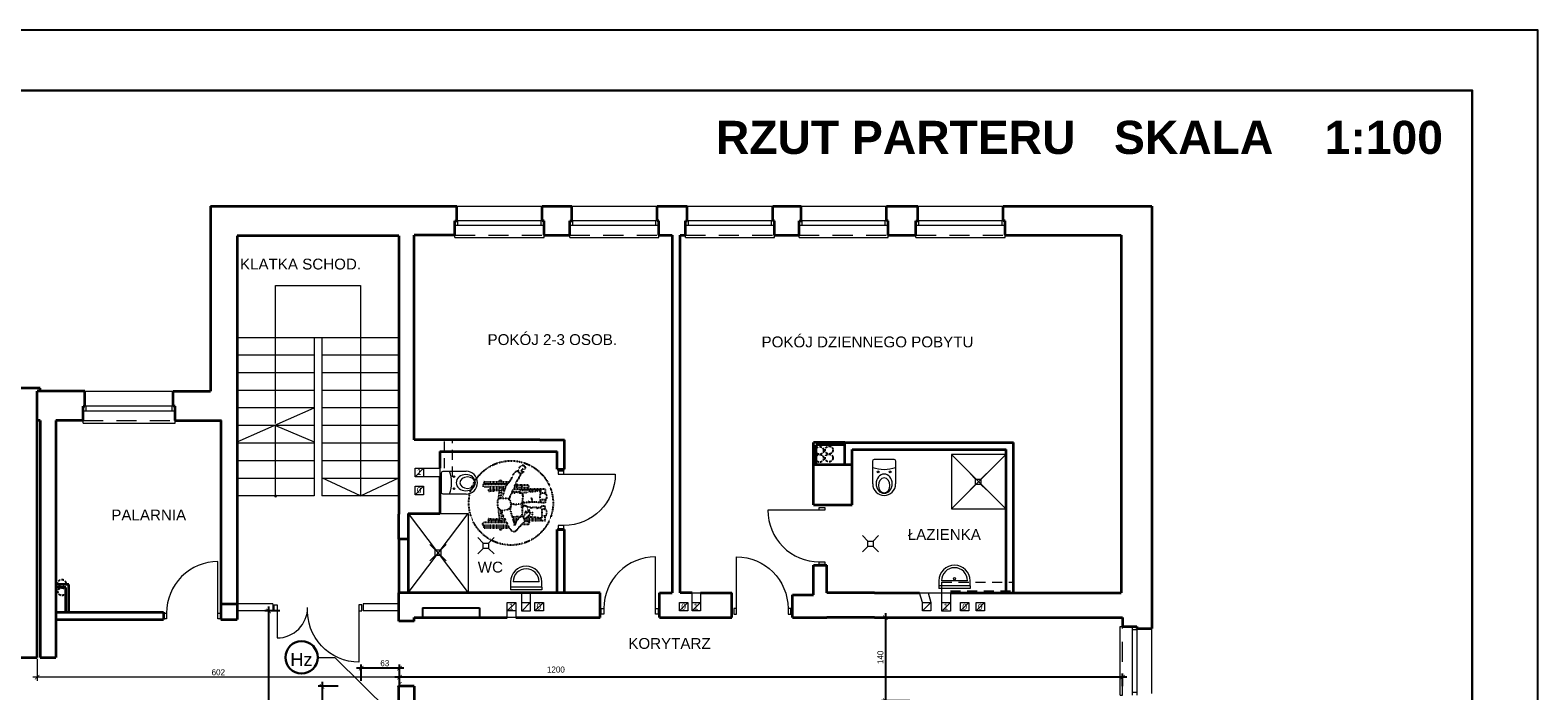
# Model space of a CAD drawing. Extents: x -282929 to -277084, y 175542 to 191450.
# Tile 14 of 30: x -279594 to -277089, y 180698 to 181795. Entities that reach past the tile are written whole.
import ezdxf
from ezdxf.enums import TextEntityAlignment as Align

# ---------------------------------------------------------------- set-up
doc = ezdxf.new("R2010")
doc.units = 0
doc.header["$MEASUREMENT"] = 0
doc.header["$PDMODE"] = 3
doc.header["$PDSIZE"] = 12
for name, pattern in [('DASHEDX2', [1.5, 1, -0.5]), ('DGN Style 2', [55.531736, 33.319042, -22.212694]), ('VERDECKT', [0.075, 0.05, -0.025])]:
    doc.linetypes.add(name, pattern=pattern)
doc.layers.get('0').update_dxf_attribs({"linetype": 'CONTINUOUS'})
doc.layers.get('DEFPOINTS').update_dxf_attribs({"linetype": 'CONTINUOUS'})
for name, color, linetype, lineweight in [('1 cienka', 7, 'CONTINUOUS', 9), ('dzrwi', 6, 'CONTINUOUS', 0), ('inwentaryzacja', 7, 'CONTINUOUS', 35), ('KONTURY', 92, 'CONTINUOUS', 30), ('OKNA', 3, 'CONTINUOUS', 20), ('opis pom', 64, 'CONTINUOUS', 13), ('proj.wentylacja', 214, 'CONTINUOUS', 25), ('przerywane', 7, 'DGN Style 2', 0), ('technologia', 160, 'CONTINUOUS', 35), ('WYPOSAZENIE', 4, 'CONTINUOUS', 0), ('ściana proj. - dział', 255, 'CONTINUOUS', 35)]:
    doc.layers.add(name, color=color, linetype=linetype, lineweight=lineweight)
doc.layers.add('opisy', color=7, linetype='CONTINUOUS')
doc.layers.add('TB_104_kibelki', color=7, linetype='CONTINUOUS')
doc.styles.add('jagoda-100', font='arial.ttf', dxfattribs={"height": 18})
doc.styles.add('SST', font='romans.shx', dxfattribs={"width": 0.6})
doc.styles.add('Style-CHAR_FAST_FONT', font='CHAR_FAST_FONT.shx')
doc.styles.add('Style-SWISSLT_1250', font='SWISSLT_1250.shx')
doc.dimstyles.new('skala_1_50cm', dxfattribs={"dimscale": 5, "dimtxt": 2, "dimasz": 1.5, "dimexe": 1.25, "dimexo": 0.6245, "dimtad": 1, "dimdsep": 46, "dimtxsty": 'SST', "dimblk": 'ARCHTICK', "dimcen": 1.5, "dimdle": 1.5, "dimclrd": 256, "dimclre": 256, "dimclrt": 256, "dimadec": 0, "dimazin": 0, "dimtfac": 1, "dimtix": 1, "dimtmove": 0, "dimatfit": 3, "dimldrblk": 'ARCHTICK', "dimfxl": 1, "dimarcsym": 0})

# ---------------------------------------------------------------- blocks, each defined once
blk = doc.blocks.new('*U43')
at = {"layer": 'OKNA', "linetype": 'Continuous'}
for p, q in [((-72, 26), (75, 26)), ((78, 1), (-75, 1)), ((-70, -7), (-70, 1)), ((73, -7), (73, 1)), ((78, -7), (-75, -7)), ((-75, -27), (-75, -23)), ((78, -27), (78, -23)), ((-75, -27), (78, -27))]:
    blk.add_line(p, q, dxfattribs=at)
at = {"layer": 'OKNA', "linetype": 'DGN Style 2'}
blk.add_line((-75, -23), (78, -23), dxfattribs=at)
blk = doc.blocks.new('*U44')
at = {"layer": 'OKNA', "linetype": 'Continuous'}
for p, q in [((72.5, 1), (-75.5, 1)), ((-72.5, 25), (69.5, 25)), ((-70.5, -7), (-70.5, 1)), ((67.5, -7), (67.5, 1)), ((72.5, -7), (-75.5, -7)), ((-75.5, -27), (-75.5, -23)), ((72.5, -27), (72.5, -23)), ((-75.5, -27), (72.5, -27))]:
    blk.add_line(p, q, dxfattribs=at)
at = {"layer": 'OKNA', "linetype": 'DGN Style 2'}
blk.add_line((-75.5, -23), (72.5, -23), dxfattribs=at)
blk = doc.blocks.new('*U45')
at = {"layer": 'OKNA', "linetype": 'Continuous'}
for p, q in [((-36, 26), (72, 26)), ((75, 1), (-39, 1)), ((-34, -7), (-34, 1)), ((70, -7), (70, 1)), ((75, -7), (-39, -7)), ((-39, -27), (-39, -23)), ((75, -27), (75, -23)), ((-39, -27), (75, -27))]:
    blk.add_line(p, q, dxfattribs=at)
at = {"layer": 'OKNA', "linetype": 'DGN Style 2'}
blk.add_line((-39, -23), (75, -23), dxfattribs=at)
blk = doc.blocks.new('A$C525C740A')
at = {"layer": 'TB_104_kibelki', "color": 134, "linetype": 'VERDECKT'}
for p, q in [((28.8, 114.2), (28.8, 73.2)), ((30.9, 114.2), (30.9, 74.5)), ((33, 115.6), (33, 75.2)), ((37.3, 77.4), (37.3, 115.6)), ((40.5, 79), (40.5, 106.8)), ((43.7, 106.8), (42.9, 95.9)), ((89.8, 106.2), (90.5, 97.2)), ((92.9, 88.9), (92.9, 106.2)), ((96.5, 115), (96.5, 78.5)), ((100.8, 76.4), (100.8, 115)), ((103, 114.4), (103, 74.8)), ((105.1, 114.4), (105.1, 72.8)), ((40.5, 88.5), (37.3, 88.5)), ((40.5, 85.6), (37.3, 85.6)), ((42.9, 95.9), (40.5, 95.9)), ((40.5, 79), (40.5, 84.8)), ((42.9, 88.9), (42.9, 95.9)), ((42.9, 80.2), (42.9, 85.2)), ((90.5, 89.3), (90.5, 97.2)), ((90.5, 97.2), (92.9, 97.2)), ((90.5, 80.7), (90.5, 85.6)), ((92.9, 79.9), (92.9, 85.2)), ((35, 51.9), (35, 41.2)), ((40.5, 60.3), (40.5, 65.5)), ((42.9, 58.7), (42.9, 66.6)), ((88.8, 68.2), (88.8, 54.2)), ((88.8, 54.2), (92.9, 54.2)), ((90.5, 25.1), (90.5, 54.2)), ((92.9, 13.4), (92.9, 66.6)), ((92.9, 54.2), (92.9, 66.6)), ((95.6, 53.5), (95.6, 41.8)), ((96.3, 59.3), (96.3, 51.6)), ((96.3, 51.6), (99.3, 51.6)), ((96.5, 65.1), (96.5, 60.6)), ((99.3, 51.6), (99.3, 59.3)), ((99.7, 41.8), (99.7, 53.5)), ((100.8, 60.6), (100.8, 63.2)), ((39.1, 41.2), (39.1, 47.7)), ((40.5, 12.9), (40.5, 47.3)), ((42.9, 20.3), (42.9, 47.6)), ((70.4, 49.9), (73.2, 49.6)), ((44.6, 20.3), (40.5, 20.3)), ((42.7, 13.4), (48.5, 13.4)), ((59.2, 13.4), (64.9, 13.4)), ((64.9, 20.3), (62.2, 20.3)), ((64.9, 13.4), (64.9, 20.3)), ((70.1, 13.4), (70.1, 20.3)), ((70.1, 20.3), (75.7, 20.3)), ((75.5, 13.4), (70.1, 13.4)), ((92.9, 13.4), (85.6, 13.4)), ((86.3, 20.3), (92.9, 20.3)), ((90.5, 20.3), (90.5, 21.6))]:
    blk.add_line(p, q, dxfattribs=at)
for points in [[(58.1, 86.5), (50.7, 84.2), (40.5, 79), (30.7, 74.1), (25, 70.2), (22.8, 67.4), (22.5, 63.5), (25.3, 59.9), (29.4, 57.2), (32.5, 53.5), (34.8, 52.1), (36.5, 49.1), (39.8, 47.3), (42.2, 47.2), (45, 48.4), (48.4, 50.7), (47.2, 53.1), (45.9, 56), (42.6, 59), (37.9, 62), (32.8, 63.9), (36.6, 64.2), (40.5, 65.5), (43.9, 67), (47, 67.2), (49.8, 68.8), (53.3, 69.5), (58.6, 70.6), (62.4, 70.5)], [(77.5, 85.3), (84.4, 82.5), (92.2, 80.2), (98.1, 77.9), (102.2, 75.5), (106, 72), (109.7, 69.3), (116.9, 66.7), (120.5, 63.1), (123.6, 60.6), (122.5, 58.1), (118.9, 55.5), (116.5, 54.1), (113.2, 56.6), (110.5, 57.2), (106.5, 60.5), (100.8, 63.2), (92.9, 66.6), (88.8, 68.2), (86.8, 68.6), (82, 71.3), (76.1, 73.6)], [(64.6, 50.6), (66, 47.3), (64.2, 43.4), (63.5, 42.1), (63.7, 39.3), (62.6, 37.3), (61, 36), (62.7, 35.8), (63.2, 34.2), (63.1, 30.1), (63, 27.8), (61.4, 26.7), (62.7, 24.5), (62.3, 20.9), (61.8, 19), (59.5, 18.8), (52.2, 18.5), (45.8, 18.8), (44.4, 20.6), (45.1, 25), (45.8, 29.8), (45.9, 35.2), (46.5, 37.2), (45.6, 44)], [(47, 67.2), (47, 63.8), (47.4, 59.1), (48, 54.2), (47.7, 52), (53.3, 51.1), (59, 50.9), (63.1, 51.9), (66.7, 51.8)], [(70.4, 49.9), (67.4, 50), (66.2, 50.9), (62.1, 50)], [(87.6, 68.4), (86.4, 62.9), (87.9, 59.1), (87, 55.5), (86.4, 51.4), (83.1, 51), (80.9, 50.4), (76.7, 51), (70.4, 51.4), (68.5, 51.1), (68.1, 55.2), (67.7, 59.3), (67, 62), (67.8, 65.8), (67.8, 69.9)], [(73.1, 40), (70.8, 41.7), (70.8, 43.7), (70.2, 45.8), (70.4, 51.4)], [(85.4, 51.3), (87.6, 47.3), (87.4, 43.2), (88.7, 39.5), (88.8, 37.1), (88.9, 34.2), (89.3, 31.4), (90.1, 27.5), (91.1, 21.6), (88.8, 21.8), (86.3, 21.2), (81.6, 22.2), (77.1, 21.9), (73.9, 21.2), (70.5, 21), (70.6, 23.5), (71.5, 29), (71.5, 34.3), (71, 39.5), (70.8, 41.7)], [(122.9, 58.2), (123.4, 58), (126.4, 56.8), (129, 55.9), (131, 54.3), (132.3, 52.8), (132.8, 50.5), (132.4, 48.9), (130.1, 47), (128, 46.2), (126.5, 46.8), (125.8, 48), (126.2, 50), (125.5, 51.3), (124.2, 52.5), (122.8, 53.2), (122.3, 52.4), (122.5, 51.1), (122.9, 50.1), (121.9, 49.6), (120.7, 49.8), (119.5, 51.5), (118.9, 54.3), (118.9, 55.5)], [(43.2, 47.7), (44.6, 45.8), (45.6, 44), (47.7, 41.4), (50.5, 38.6), (54, 38.1), (56.8, 38.8), (59.6, 40.8), (59.7, 42.8), (58.2, 42.1), (56.3, 41), (54.7, 41.8), (53.2, 43.6), (52.5, 45.1)], [(53.2, 43.6), (55.9, 44.1), (55.9, 45.5), (54, 46.5), (51.6, 47.6), (48.4, 47.7), (46.8, 49.6)], [(49.3, 34.6), (52.4, 33.8), (56.3, 34.4)], [(71.4, 35), (75.5, 35), (79.7, 36.1)], [(49.3, 18.6), (48.6, 16.8), (48.3, 14.3), (48.7, 12.2), (50.4, 11), (53.7, 10.4), (56.3, 10.5), (58.1, 11.4), (59, 12.8), (59.6, 14.9), (60.1, 17.2), (60.3, 18.9)], [(75.6, 21.6), (75.8, 19.2), (75.6, 16.2), (75.5, 12.8), (75.9, 11.3), (78.9, 10.1), (83.6, 10.9), (85.5, 13.2), (86.4, 16.3), (86.3, 21.2)]]:
    blk.add_lwpolyline(points, dxfattribs=at)
blk.add_lwpolyline([(76.6, 90.8), (73.7, 92.5), (68.7, 92.7), (65.5, 92.5), (61.8, 91.6), (59.1, 88.9), (57.8, 85.8), (57.3, 82.3), (58.2, 80.5), (58.9, 78.2), (58.2, 77.9), (58.2, 76.7), (59.6, 74.8), (61, 72.6), (62.4, 70.5), (65.7, 69.7), (70, 70), (72.9, 70.5), (75.6, 72.7), (77.3, 76.2), (77.7, 80.5), (77.5, 86.4), (77.6, 89.8), (76.6, 90.8)], close=True, dxfattribs=at)
blk.add_circle((70, 70), 70, dxfattribs=at)
for centre, major_axis, ratio, start_param, end_param in [((29.8, 114.2), (1.07, 0), 0.836353, 0, 3.141593), ((35.2, 115.6), (2.14, 0), 0.836354, 6.28285, 9.424443), ((42.1, 106.8), (1.57, 0), 0.836354, 0, 3.141593), ((91.3, 106.2), (1.57, 0), 0.836354, 0, 3.141593), ((98.7, 115), (2.14, 0), 0.836354, 6.28285, 9.424443), ((104, 114.4), (1.07, 0), 0.836353, 0, 3.141593), ((29.2, 87.4), (3.48, 0), 0.836353, 1.703183, 4.580002), ((67.8, -6.3), (116.5, 0), 0.836353, 1.627236, 1.80714), ((67.8, -6.3), (112.2, 0), 0.836353, 1.654853, 1.794368), ((67.8, -6.3), (116.5, 0), 0.836353, 1.32167, 1.497025), ((67.8, -6.3), (112.2, 0), 0.836353, 1.31188, 1.484173), ((104, 87.6), (3.48, 0), 0.836354, 5.041581, 7.524789), ((97.6, 53.5), (2.08, 0), 0.836353, 2.28502, 3.141257), ((97.8, 59.3), (1.5, 0), 0.836353, 0, 3.141593), ((98.7, 60.6), (2.14, 0), 0.836353, 3.141593, 3.402437), ((98.7, 60.6), (2.14, 0), 0.836353, 4.99541, 6.283185), ((97.6, 53.5), (2.08, 0), 0.836353, 6.28285, 6.945908), ((37, 41.2), (2.08, 0), 0.836353, 3.141593, 6.283185), ((97.6, 41.8), (2.08, 0), 0.836353, 3.141593, 6.283185)]:
    blk.add_ellipse(centre, major_axis=major_axis, ratio=ratio, start_param=start_param, end_param=end_param, dxfattribs=at)
blk = doc.blocks.new('niepełnosprawny')
at = {"linetype": 'Continuous'}
blk.add_blockref('A$C525C740A', (11.7, -3.2), dxfattribs=at)
blk = doc.blocks.new('A$C5D6B6965')
at = {"layer": 'WYPOSAZENIE'}
for p, q in [((15, 30), (0, 45)), ((30, 30), (45, 45)), ((15, 15), (0, 0)), ((15, 30), (30, 30)), ((15, 15), (15, 30)), ((30, 15), (15, 15)), ((30, 30), (30, 15)), ((30, 15), (45, 0))]:
    blk.add_line(p, q, dxfattribs=at)
blk = doc.blocks.new('_ARCHTICK')
at = {"color": 0, "linetype": 'ByBlock', "const_width": 0.15}
blk.add_lwpolyline([(-0.5, -0.5), (0.5, 0.5)], dxfattribs=at)
blk = doc.blocks.new('*D92')
at = {"layer": '1 cienka', "linetype": 'Continuous', "lineweight": -2, "transparency": 16777216}
for p, q in [((-279044.4, 180714.8), (-279044.4, 180742.1)), ((-278980.7, 180708.8), (-278980.7, 180742.1)), ((-278973.2, 180735.8), (-279051.9, 180735.8))]:
    blk.add_line(p, q, dxfattribs=at)
at = {"layer": 'DEFPOINTS', "color": 0, "linetype": 'Continuous', "transparency": 16777216}
for p in [(-279044.4, 180735.8), (-279044.4, 180711.6), (-278980.7, 180705.7)]:
    blk.add_point(p, dxfattribs=at)
at = {"layer": '1 cienka', "linetype": 'Continuous', "lineweight": -2, "transparency": 16777216, "xscale": 7.5, "yscale": 7.5, "zscale": 7.5, "rotation": 180}
blk.add_blockref('_ARCHTICK', (-279044.4, 180735.8), dxfattribs=at)
at = {"layer": '1 cienka', "linetype": 'Continuous', "lineweight": -2, "transparency": 16777216, "xscale": 7.5, "yscale": 7.5, "zscale": 7.5}
blk.add_blockref('_ARCHTICK', (-278980.7, 180735.8), dxfattribs=at)
at = {"layer": '1 cienka', "linetype": 'Continuous', "transparency": 16777216, "insert": (-279005, 180743.9), "char_height": 10, "attachment_point": 5, "style": 'Style-CHAR_FAST_FONT'}
blk.add_mtext('63', dxfattribs=at)
blk = doc.blocks.new('*D93')
at = {"layer": '1 cienka', "linetype": 'Continuous', "lineweight": -2, "transparency": 16777216}
for p, q in [((-279082.3, 180705.7), (-279115.5, 180705.7)), ((-279109.2, 180713.2), (-279109.2, 180598.2)), ((-279081.6, 180605.7), (-279115.5, 180605.7))]:
    blk.add_line(p, q, dxfattribs=at)
at = {"layer": 'DEFPOINTS', "color": 0, "linetype": 'Continuous', "transparency": 16777216}
for p in [(-279079.1, 180705.7), (-279109.2, 180605.7), (-279078.5, 180605.7)]:
    blk.add_point(p, dxfattribs=at)
at = {"layer": '1 cienka', "linetype": 'Continuous', "lineweight": -2, "transparency": 16777216, "xscale": 7.5, "yscale": 7.5, "zscale": 7.5}
for p, rotation in [((-279109.2, 180705.7), 90), ((-279109.2, 180605.7), 270)]:
    blk.add_blockref('_ARCHTICK', p, dxfattribs=dict(at, rotation=rotation))
at = {"layer": '1 cienka', "linetype": 'Continuous', "transparency": 16777216, "insert": (-279117.4, 180659.1), "char_height": 10, "attachment_point": 5, "rotation": 90, "style": 'Style-CHAR_FAST_FONT'}
blk.add_mtext('100', dxfattribs=at)
blk = doc.blocks.new('*D98')
at = {"layer": '1 cienka', "linetype": 'Continuous', "lineweight": -2, "transparency": 16777216}
for p, q in [((-277771.9, 180720.8), (-278988.2, 180720.8)), ((-278980.7, 180720.7), (-278980.7, 180727.1)), ((-277779.4, 180705.7), (-277779.4, 180727.1))]:
    blk.add_line(p, q, dxfattribs=at)
at = {"layer": 'DEFPOINTS', "color": 0, "linetype": 'Continuous', "transparency": 16777216}
for p in [(-278980.7, 180720.8), (-278980.7, 180717.6), (-277779.4, 180702.6)]:
    blk.add_point(p, dxfattribs=at)
at = {"layer": '1 cienka', "linetype": 'Continuous', "lineweight": -2, "transparency": 16777216, "xscale": 7.5, "yscale": 7.5, "zscale": 7.5, "rotation": 180}
blk.add_blockref('_ARCHTICK', (-278980.7, 180720.8), dxfattribs=at)
at = {"layer": '1 cienka', "linetype": 'Continuous', "lineweight": -2, "transparency": 16777216, "xscale": 7.5, "yscale": 7.5, "zscale": 7.5}
blk.add_blockref('_ARCHTICK', (-277779.4, 180720.8), dxfattribs=at)
at = {"layer": '1 cienka', "linetype": 'Continuous', "transparency": 16777216, "insert": (-278720.7, 180733.4), "char_height": 10, "attachment_point": 5, "style": 'Style-CHAR_FAST_FONT'}
blk.add_mtext('1200', dxfattribs=at)
blk = doc.blocks.new('*D107')
at = {"layer": '1 cienka', "linetype": 'Continuous', "lineweight": -2, "transparency": 16777216}
for p, q in [((-279179.2, 180830.7), (-279204.3, 180830.7)), ((-279198.1, 180838.2), (-279198.1, 179871.2)), ((-279171.5, 179878.7), (-279204.3, 179878.7))]:
    blk.add_line(p, q, dxfattribs=at)
at = {"layer": 'DEFPOINTS', "color": 0, "linetype": 'Continuous', "transparency": 16777216}
for p in [(-279176.1, 180830.7), (-279198.1, 179878.7), (-279168.4, 179878.7)]:
    blk.add_point(p, dxfattribs=at)
at = {"layer": '1 cienka', "linetype": 'Continuous', "lineweight": -2, "transparency": 16777216, "xscale": 7.5, "yscale": 7.5, "zscale": 7.5}
for p, rotation in [((-279198.1, 180830.7), 90), ((-279198.1, 179878.7), 270)]:
    blk.add_blockref('_ARCHTICK', p, dxfattribs=dict(at, rotation=rotation))
at = {"layer": '1 cienka', "linetype": 'Continuous', "transparency": 16777216, "insert": (-279206.2, 180654.2), "char_height": 10, "attachment_point": 5, "rotation": 90, "style": 'Style-CHAR_FAST_FONT'}
blk.add_mtext('950', dxfattribs=at)
blk = doc.blocks.new('*D110')
at = {"layer": '1 cienka', "linetype": 'Continuous', "lineweight": -2, "transparency": 16777216}
for p, q in [((-278149.6, 180819.7), (-278179.6, 180819.7)), ((-278173.3, 180827.2), (-278173.3, 180674.2)), ((-278132.9, 180681.7), (-278179.6, 180681.7))]:
    blk.add_line(p, q, dxfattribs=at)
at = {"layer": 'DEFPOINTS', "color": 0, "linetype": 'Continuous', "transparency": 16777216}
for p in [(-278146.5, 180819.7), (-278173.3, 180681.7), (-278129.7, 180681.7)]:
    blk.add_point(p, dxfattribs=at)
at = {"layer": '1 cienka', "linetype": 'Continuous', "lineweight": -2, "transparency": 16777216, "xscale": 7.5, "yscale": 7.5, "zscale": 7.5}
for p, rotation in [((-278173.3, 180819.7), 90), ((-278173.3, 180681.7), 270)]:
    blk.add_blockref('_ARCHTICK', p, dxfattribs=dict(at, rotation=rotation))
at = {"layer": '1 cienka', "linetype": 'Continuous', "transparency": 16777216, "insert": (-278181.5, 180753.7), "char_height": 10, "attachment_point": 5, "rotation": 90, "style": 'Style-CHAR_FAST_FONT'}
blk.add_mtext('140', dxfattribs=at)

msp = doc.modelspace()

# ---------------------------------------------------------------- hatches: boundary and pattern name
at = {"layer": 'dzrwi'}
h = msp.add_hatch(color=256, dxfattribs=at)
edge = h.paths.add_edge_path()
edge.add_arc((-279186.509, 181021.538), 2.531, 0, 360)

# ---------------------------------------------------------------- linework, layer by layer
at = {"layer": '1 cienka', "linetype": 'Continuous'}
for p, q in [((-278866.434, 180992.708), (-278866.434, 180860.708)), ((-279116.383, 180753.652), (-279087.812, 180753.621)), ((-279087.812, 180753.621), (-278997.444, 180664.068)), ((-278973.243, 180720.806), (-279589.934, 180720.806)), ((-278980.743, 180708.83), (-278980.743, 180715.183))]:
    msp.add_line(p, q, dxfattribs=at)
at = {"layer": '1 cienka'}
for p, q in [((-279582.434, 180750.585), (-279582.434, 180714.556)), ((-278980.743, 180720.703), (-278980.743, 180727.056))]:
    msp.add_line(p, q, dxfattribs=at)
at = {"layer": '1 cienka', "linetype": 'Continuous', "lineweight": 30}
msp.add_circle((-279143.254, 180753.652), 26.871, dxfattribs=at)
at = {"layer": 'dzrwi'}
for p, q in [((-279250.434, 181284.708), (-278981.434, 181284.708)), ((-279122.434, 181284.708), (-279122.434, 181171.708)), ((-279109.434, 181284.708), (-279109.434, 181021.708)), ((-279122.434, 181255.468), (-279250.434, 181255.468)), ((-278981.434, 181255.468), (-279109.434, 181255.468)), ((-279122.434, 181226.248), (-279250.434, 181226.248)), ((-278981.434, 181226.248), (-279109.434, 181226.248)), ((-279122.434, 181197.028), (-279250.434, 181197.028)), ((-278981.434, 181197.028), (-279109.434, 181197.028)), ((-279250.434, 181111.708), (-279122.434, 181167.808)), ((-279122.434, 181167.808), (-279250.434, 181167.808)), ((-279122.434, 181171.708), (-279122.434, 181021.708)), ((-278981.434, 181167.808), (-279109.434, 181167.808)), ((-279122.434, 181138.588), (-279250.434, 181138.588)), ((-278981.434, 181138.588), (-279109.434, 181138.588)), ((-279122.434, 181109.368), (-279250.434, 181109.368)), ((-278981.434, 181109.368), (-279109.434, 181109.368)), ((-279122.434, 181080.148), (-279250.434, 181080.148)), ((-278981.434, 181080.148), (-279109.434, 181080.148)), ((-278954.434, 181053.708), (-278940.434, 181067.708)), ((-278954.434, 181053.708), (-278940.434, 181067.708)), ((-279122.434, 181050.928), (-279250.434, 181050.928)), ((-279045.434, 181021.708), (-279109.434, 181051.708)), ((-278981.434, 181050.928), (-279109.434, 181050.928)), ((-278707.55, 181058.071), (-278622.05, 181058.071)), ((-278023.456, 181049.707), (-278032.456, 181058.707)), ((-278023.456, 181040.707), (-278032.456, 181031.707)), ((-278023.456, 181049.707), (-278014.456, 181049.707)), ((-278023.456, 181040.707), (-278023.456, 181049.707)), ((-278014.456, 181040.707), (-278023.456, 181040.707)), ((-278014.456, 181049.707), (-278005.456, 181058.707)), ((-278014.456, 181049.707), (-278014.456, 181040.707)), ((-278014.456, 181040.707), (-278005.456, 181031.707)), ((-279122.434, 181021.708), (-279250.434, 181021.708)), ((-278981.434, 181021.708), (-279109.434, 181021.708)), ((-278954.434, 181023.708), (-278940.434, 181037.708)), ((-278954.434, 181023.708), (-278940.434, 181037.708)), ((-278283.145, 180997.967), (-278368.645, 180997.967)), ((-278283.145, 180997.967), (-278283.145, 181002.717)), ((-278283.145, 181002.717), (-278273.645, 181002.717)), ((-278273.645, 180997.967), (-278283.145, 180997.967)), ((-278273.645, 181002.717), (-278273.645, 180997.967)), ((-278921.051, 180932.036), (-278930.051, 180941.036)), ((-278912.051, 180932.036), (-278903.051, 180941.036)), ((-278921.051, 180923.036), (-278930.051, 180914.036)), ((-278921.051, 180932.036), (-278912.051, 180932.036)), ((-278921.051, 180923.036), (-278921.051, 180932.036)), ((-278912.051, 180923.036), (-278921.051, 180923.036)), ((-278912.051, 180932.036), (-278912.051, 180923.036)), ((-278912.051, 180923.036), (-278903.051, 180914.036)), ((-278555.4, 180835.019), (-278555.4, 180920.519)), ((-278420.522, 180835.019), (-278420.522, 180920.519)), ((-279282.184, 180827.229), (-279282.184, 180912.729)), ((-278283.145, 180907.717), (-278283.145, 180912.467)), ((-278283.145, 180912.467), (-278273.645, 180912.467)), ((-278273.645, 180907.717), (-278283.145, 180907.717)), ((-278273.645, 180912.467), (-278273.645, 180907.717)), ((-279190.934, 180842.708), (-279250.434, 180842.708)), ((-279190.934, 180842.708), (-279190.934, 180830.708)), ((-279190.934, 180842.708), (-279190.934, 180830.708)), ((-278981.434, 180842.708), (-279040.934, 180842.708)), ((-279040.934, 180842.708), (-279040.934, 180830.708)), ((-279040.934, 180842.708), (-279040.934, 180830.708)), ((-278801.513, 180830.708), (-278787.513, 180844.708)), ((-278801.513, 180830.708), (-278787.513, 180844.708)), ((-278777.513, 180830.578), (-278763.513, 180844.578)), ((-278777.513, 180830.578), (-278763.513, 180844.578)), ((-278760.434, 180860.708), (-278763.513, 180860.708)), ((-278755.513, 180830.708), (-278741.513, 180844.708)), ((-278755.513, 180830.708), (-278741.513, 180844.708)), ((-278515.434, 180830.708), (-278501.434, 180844.708)), ((-278515.434, 180830.708), (-278501.434, 180844.708)), ((-278514.434, 180860.708), (-278494.434, 180860.708)), ((-278494.434, 180830.708), (-278480.434, 180844.708)), ((-278494.434, 180830.708), (-278480.434, 180844.708)), ((-278111.567, 180830.708), (-278097.567, 180844.708)), ((-278111.567, 180830.708), (-278097.567, 180844.708)), ((-278102.434, 180860.708), (-278079.272, 180860.708)), ((-278079.272, 180830.578), (-278065.272, 180844.578)), ((-278079.272, 180830.578), (-278065.272, 180844.578)), ((-278048.434, 180830.708), (-278034.434, 180844.708)), ((-278022.434, 180830.708), (-278008.434, 180844.708)), ((-279372.434, 180817.729), (-279372.434, 180827.229)), ((-279372.434, 180827.229), (-279367.684, 180827.229)), ((-279367.684, 180817.729), (-279372.434, 180817.729)), ((-279367.684, 180827.229), (-279367.684, 180817.729)), ((-279282.184, 180817.729), (-279282.184, 180827.229)), ((-279282.184, 180827.229), (-279277.434, 180827.229)), ((-279277.434, 180817.729), (-279282.184, 180817.729)), ((-279277.434, 180827.229), (-279277.434, 180817.729)), ((-279190.934, 180830.708), (-279250.434, 180830.708)), ((-279184.004, 180831.149), (-279184.004, 180785.888)), ((-279047.865, 180831.149), (-279047.865, 180745.649)), ((-278981.434, 180830.708), (-279040.934, 180830.708)), ((-278645.65, 180825.519), (-278645.65, 180835.019)), ((-278645.65, 180835.019), (-278640.9, 180835.019)), ((-278640.9, 180825.519), (-278645.65, 180825.519)), ((-278640.9, 180835.019), (-278640.9, 180825.519)), ((-278555.4, 180825.519), (-278555.4, 180835.019)), ((-278555.4, 180835.019), (-278550.65, 180835.019)), ((-278550.65, 180825.519), (-278555.4, 180825.519)), ((-278550.65, 180835.019), (-278550.65, 180825.519))]:
    msp.add_line(p, q, dxfattribs=at)
at = {"layer": 'dzrwi', "color": 4}
for p, q in [((-278063.397, 181000.532), (-277973.397, 181090.532)), ((-278063.397, 181090.532), (-277973.397, 181000.532)), ((-278966.434, 180992.708), (-278866.434, 180860.708)), ((-278966.434, 180860.708), (-278866.434, 180992.708)), ((-278913.434, 180992.708), (-278866.434, 180992.708)), ((-278796.186, 180879.058), (-278796.186, 180866.076)), ((-278796.186, 180870.418), (-278796.186, 180866.076)), ((-278744.346, 180870.418), (-278796.186, 180870.418)), ((-278744.346, 180866.076), (-278796.186, 180866.076)), ((-278748.666, 180879.058), (-278791.866, 180879.058)), ((-278744.346, 180870.418), (-278744.346, 180879.058)), ((-278744.346, 180870.418), (-278744.346, 180866.076)), ((-278084.294, 180880.928), (-278084.294, 180867.946)), ((-278084.294, 180872.288), (-278084.294, 180867.946)), ((-278032.454, 180872.288), (-278084.294, 180872.288)), ((-278032.454, 180867.946), (-278084.294, 180867.946)), ((-278036.774, 180880.928), (-278079.974, 180880.928)), ((-278032.454, 180872.288), (-278032.454, 180880.928)), ((-278032.454, 180872.288), (-278032.454, 180867.946))]:
    msp.add_line(p, q, dxfattribs=at)
at = {"layer": 'dzrwi', "flags": 128}
for points in [[(-279186.434, 181141.708), (-279186.434, 181371.045), (-279045.434, 181371.045), (-279045.434, 181021.708), (-278981.434, 181051.708)], [(-279186.434, 181021.708), (-279186.434, 181138.588), (-279122.434, 181111.708)], [(-278940.434, 181067.708), (-278913.434, 181067.708), (-278913.434, 181053.708), (-278940.434, 181053.708)], [(-278787.513, 180830.708), (-278787.513, 180819.708), (-278801.513, 180819.708), (-278801.513, 180844.708)], [(-278777.513, 180844.578), (-278777.513, 180860.578), (-278763.513, 180860.578), (-278763.513, 180830.708)], [(-278494.434, 180844.708), (-278494.434, 180860.708), (-278480.434, 180860.708), (-278480.434, 180830.837)], [(-278111.327, 180844.708), (-278116.434, 180860.708), (-278102.434, 180860.708), (-278097.567, 180844.708)], [(-278079.272, 180844.578), (-278079.272, 180860.578), (-278065.272, 180860.578), (-278065.272, 180830.708)]]:
    msp.add_lwpolyline(points, dxfattribs=at)
at = {"layer": 'dzrwi', "color": 4}
msp.add_lwpolyline([(-278063.397, 181000.532), (-277973.397, 181000.532), (-277973.397, 181090.532), (-278063.397, 181090.532)], close=True, dxfattribs=at)
at = {"layer": 'dzrwi', "flags": 128}
for points in [[(-278954.434, 181067.708), (-278940.434, 181067.708), (-278940.434, 181053.708), (-278954.434, 181053.708)], [(-278954.434, 181067.708), (-278940.434, 181067.708), (-278940.434, 181053.708), (-278954.434, 181053.708)], [(-278717.05, 181062.821), (-278717.05, 181058.071), (-278707.55, 181058.071), (-278707.55, 181062.821)], [(-278954.434, 181037.708), (-278940.434, 181037.708), (-278940.434, 181023.708), (-278954.434, 181023.708)], [(-278954.434, 181037.708), (-278940.434, 181037.708), (-278940.434, 181023.708), (-278954.434, 181023.708)], [(-278717.05, 180972.571), (-278717.05, 180967.821), (-278707.55, 180967.821), (-278707.55, 180972.571)], [(-279188.754, 180840.649), (-279184.004, 180840.649), (-279184.004, 180831.149), (-279188.754, 180831.149)], [(-279043.115, 180840.649), (-279047.865, 180840.649), (-279047.865, 180831.149), (-279043.115, 180831.149)], [(-278801.513, 180844.708), (-278787.513, 180844.708), (-278787.513, 180830.708), (-278801.513, 180830.708)], [(-278801.513, 180844.708), (-278787.513, 180844.708), (-278787.513, 180830.708), (-278801.513, 180830.708)], [(-278777.513, 180844.578), (-278763.513, 180844.578), (-278763.513, 180830.578), (-278777.513, 180830.578)], [(-278777.513, 180844.578), (-278763.513, 180844.578), (-278763.513, 180830.578), (-278777.513, 180830.578)], [(-278755.513, 180844.708), (-278741.513, 180844.708), (-278741.513, 180830.708), (-278755.513, 180830.708)], [(-278755.513, 180844.708), (-278741.513, 180844.708), (-278741.513, 180830.708), (-278755.513, 180830.708)], [(-278515.434, 180844.708), (-278501.434, 180844.708), (-278501.434, 180830.708), (-278515.434, 180830.708)], [(-278515.434, 180844.708), (-278501.434, 180844.708), (-278501.434, 180830.708), (-278515.434, 180830.708)], [(-278494.434, 180844.708), (-278480.434, 180844.708), (-278480.434, 180830.708), (-278494.434, 180830.708)], [(-278494.434, 180844.708), (-278480.434, 180844.708), (-278480.434, 180830.708), (-278494.434, 180830.708)], [(-278111.567, 180844.708), (-278097.567, 180844.708), (-278097.567, 180830.708), (-278111.567, 180830.708)], [(-278111.567, 180844.708), (-278097.567, 180844.708), (-278097.567, 180830.708), (-278111.567, 180830.708)], [(-278079.272, 180844.578), (-278065.272, 180844.578), (-278065.272, 180830.578), (-278079.272, 180830.578)], [(-278079.272, 180844.578), (-278065.272, 180844.578), (-278065.272, 180830.578), (-278079.272, 180830.578)], [(-278048.434, 180844.708), (-278034.434, 180844.708), (-278034.434, 180830.708), (-278048.434, 180830.708)], [(-278022.434, 180844.708), (-278008.434, 180844.708), (-278008.434, 180830.708), (-278022.434, 180830.708)], [(-278425.272, 180825.519), (-278420.522, 180825.519), (-278420.522, 180835.019), (-278425.272, 180835.019)], [(-278335.022, 180825.519), (-278330.272, 180825.519), (-278330.272, 180835.019), (-278335.022, 180835.019)]]:
    msp.add_lwpolyline(points, close=True, dxfattribs=at)
at = {"layer": 'dzrwi', "color": 4}
for points in [[(-278194.269, 181041.562), (-278194.269, 181079.562, -0.41421356), (-278191.269, 181082.562), (-278159.269, 181082.562, -0.41421356), (-278156.269, 181079.562), (-278156.269, 181041.562)], [(-278869.971, 181024.736), (-278907.971, 181024.736, -0.41421356), (-278910.971, 181027.736), (-278910.971, 181059.736, -0.41421356), (-278907.971, 181062.736), (-278869.971, 181062.736)]]:
    msp.add_lwpolyline(points, format="xyb", dxfattribs=at)
for centre, radius in [((-278889.971, 181053.736), 1.449), ((-278185.269, 181061.562), 1.449), ((-278165.269, 181061.562), 1.449), ((-278889.971, 181033.736), 1.449), ((-278058.374, 180884.404), 1.808)]:
    msp.add_circle(centre, radius, dxfattribs=at)
for centre, radius, start, end in [((-278175.269, 181120.556), 54.824, 249.722814, 290.277186), ((-278948.965, 181043.736), 54.824, 339.722814, 20.277186), ((-278869.971, 181043.736), 19, 270, 90), ((-278175.269, 181041.562), 19, 180, 0), ((-278770.266, 180879.058), 25.92, 0, 180), ((-278770.266, 180879.058), 21.6, 0, 180), ((-278058.374, 180880.928), 25.92, 0, 180), ((-278058.374, 180880.928), 21.6, 0, 180)]:
    msp.add_arc(centre, radius, start, end, dxfattribs=at)
at = {"layer": 'dzrwi', "extrusion": (0, 0, -1)}
for centre, start, end in [((278707.55, 181058.071), 180, 270), ((278420.522, 180835.019), 90, 180), ((279047.865, 180831.149), 270, 3.727284)]:
    msp.add_arc(centre, 85.5, start, end, dxfattribs=at)
at = {"layer": 'dzrwi'}
msp.add_arc((-279184.004, 180836.708), 50.82, 270, 0, dxfattribs=at)
at = {"layer": 'dzrwi', "color": 4, "extrusion": (0, 0, -1)}
for centre, major_axis, ratio in [((-278870.395, 181043.736), (15.94, 0), 0.84303386), ((-278867.657, 181043.736), (12.457, 0), 0.76034817), ((-278175.269, 181041.986), (0, -15.94), 0.84303386), ((-278175.269, 181039.248), (0, -12.457), 0.76034817)]:
    msp.add_ellipse(centre, major_axis=major_axis, ratio=ratio, dxfattribs=at)
at = {"layer": 'dzrwi'}
for centre, major_axis in [((-278283.145, 180997.967), (-60.458, 60.458)), ((-278555.4, 180835.019), (60.458, 60.458)), ((-279282.184, 180827.229), (60.458, 60.458))]:
    msp.add_ellipse(centre, major_axis=major_axis, ratio=1, start_param=0.78539816, end_param=2.35619449, dxfattribs=at)
at = {"layer": 'inwentaryzacja'}
for p, q in [((-279294.434, 181502.708), (-278885.434, 181502.708)), ((-279294.434, 181502.708), (-279294.434, 181195.708)), ((-278885.434, 181478.708), (-278885.434, 181502.708)), ((-278743.434, 181502.708), (-278694.434, 181502.708)), ((-278743.434, 181478.708), (-278743.434, 181502.708)), ((-278694.434, 181478.708), (-278694.434, 181502.708)), ((-278552.434, 181502.708), (-278502.434, 181502.708)), ((-278552.434, 181478.708), (-278552.434, 181502.708)), ((-278502.434, 181478.708), (-278502.434, 181502.708)), ((-278360.434, 181502.708), (-278313.434, 181502.708)), ((-278360.434, 181478.708), (-278360.434, 181502.708)), ((-278313.434, 181478.708), (-278313.434, 181502.708)), ((-278171.434, 181502.708), (-278119.434, 181502.708)), ((-278171.434, 181478.708), (-278171.434, 181502.708)), ((-278119.434, 181478.708), (-278119.434, 181502.708)), ((-277977.434, 181502.708), (-277730.434, 181502.708)), ((-277977.434, 181478.708), (-277977.434, 181502.708)), ((-277730.434, 181502.708), (-277730.434, 180801.708)), ((-278888.434, 181454.708), (-278888.434, 181478.708)), ((-278888.434, 181478.708), (-278885.434, 181478.708)), ((-278888.434, 181470.708), (-278888.434, 181478.708)), ((-278740.434, 181478.708), (-278743.434, 181478.708)), ((-278740.434, 181454.708), (-278740.434, 181478.708)), ((-278740.434, 181470.708), (-278740.434, 181478.708)), ((-278697.434, 181454.708), (-278697.434, 181478.708)), ((-278697.434, 181454.708), (-278697.434, 181478.708)), ((-278697.434, 181478.708), (-278694.434, 181478.708)), ((-278697.434, 181470.708), (-278697.434, 181478.708)), ((-278549.434, 181478.708), (-278552.434, 181478.708)), ((-278549.434, 181454.708), (-278549.434, 181478.708)), ((-278549.434, 181454.708), (-278549.434, 181478.708)), ((-278549.434, 181470.708), (-278549.434, 181478.708)), ((-278505.434, 181454.708), (-278505.434, 181478.708)), ((-278505.434, 181478.708), (-278502.434, 181478.708)), ((-278505.434, 181470.708), (-278505.434, 181478.708)), ((-278357.434, 181478.708), (-278360.434, 181478.708)), ((-278357.434, 181454.708), (-278357.434, 181478.708)), ((-278357.434, 181470.708), (-278357.434, 181478.708)), ((-278316.434, 181454.708), (-278316.434, 181478.708)), ((-278316.434, 181478.708), (-278313.434, 181478.708)), ((-278316.434, 181470.708), (-278316.434, 181478.708)), ((-278168.434, 181478.708), (-278171.434, 181478.708)), ((-278168.434, 181454.708), (-278168.434, 181478.708)), ((-278168.434, 181470.708), (-278168.434, 181478.708)), ((-278122.434, 181454.708), (-278122.434, 181478.708)), ((-278122.434, 181478.708), (-278119.434, 181478.708)), ((-278122.434, 181470.708), (-278122.434, 181478.708)), ((-277974.434, 181478.708), (-277977.434, 181478.708)), ((-277974.434, 181454.708), (-277974.434, 181478.708)), ((-277974.434, 181470.708), (-277974.434, 181478.708)), ((-279250.434, 181453.708), (-279250.434, 180997.708)), ((-278981.434, 181453.708), (-279250.434, 181453.708)), ((-278981.434, 181453.708), (-278981.434, 180991.656)), ((-278956.434, 181114.708), (-278956.434, 181454.708)), ((-278888.434, 181454.708), (-278956.434, 181454.708)), ((-278740.434, 181454.708), (-278697.434, 181454.708)), ((-278549.434, 181454.708), (-278527.434, 181454.708)), ((-278527.434, 181454.708), (-278527.434, 180860.708)), ((-278514.434, 180860.708), (-278514.434, 181454.708)), ((-278514.434, 181454.708), (-278505.434, 181454.708)), ((-278357.434, 181454.708), (-278316.434, 181454.708)), ((-278168.434, 181454.708), (-278122.434, 181454.708)), ((-277974.434, 181454.708), (-277781.434, 181454.708)), ((-277781.434, 181454.708), (-277781.434, 180860.708)), ((-279577.434, 181200.708), (-279745.434, 181200.708)), ((-279582.434, 180753.708), (-279582.434, 181195.708)), ((-279503.434, 181195.708), (-279582.434, 181195.708)), ((-279577.434, 181195.708), (-279577.434, 181200.708)), ((-279503.434, 181170.708), (-279503.434, 181195.708)), ((-279356.434, 181195.708), (-279294.434, 181195.708)), ((-279356.434, 181170.708), (-279356.434, 181195.708)), ((-279506.434, 181146.708), (-279506.434, 181170.708)), ((-279506.434, 181170.708), (-279503.434, 181170.708)), ((-279506.434, 181162.708), (-279506.434, 181170.708)), ((-279353.434, 181170.708), (-279356.434, 181170.708)), ((-279353.434, 181146.708), (-279353.434, 181170.708)), ((-279353.434, 181162.708), (-279353.434, 181170.708)), ((-279577.434, 181146.708), (-279582.434, 181146.708)), ((-279577.434, 181146.708), (-279577.434, 180753.708)), ((-279551.434, 181146.708), (-279551.434, 180753.708)), ((-279506.434, 181146.708), (-279551.434, 181146.708)), ((-279353.434, 181146.708), (-279276.434, 181146.708)), ((-279277.434, 181146.708), (-279277.434, 180997.708)), ((-278747.434, 181114.708), (-278956.434, 181114.708)), ((-278913.434, 181095.708), (-278913.434, 181067.708)), ((-278913.434, 181095.708), (-278747.434, 181095.708)), ((-278292.434, 181073.708), (-278228.434, 181073.708)), ((-278292.434, 181006.708), (-278292.434, 181073.708)), ((-278228.434, 181006.708), (-278228.434, 181073.708)), ((-278913.434, 181053.708), (-278913.434, 180992.708)), ((-279250.434, 180997.708), (-279250.434, 180842.708)), ((-278981.434, 180949.708), (-278981.434, 180991.656)), ((-278966.434, 180992.708), (-278966.434, 180949.708)), ((-278966.434, 180992.708), (-278913.434, 180992.708)), ((-278292.434, 181006.708), (-278228.434, 181006.708)), ((-278966.434, 180949.708), (-278981.434, 180949.708)), ((-278292.434, 180857.708), (-278292.434, 180906.708)), ((-278292.434, 180906.708), (-278270.434, 180906.708)), ((-278270.434, 180860.708), (-278270.434, 180906.708)), ((-279277.434, 180842.708), (-279250.434, 180842.708)), ((-279277.434, 180842.708), (-279277.434, 180816.708)), ((-279250.434, 180842.708), (-279250.434, 180816.708)), ((-278981.434, 180813.708), (-278981.434, 180860.708)), ((-278647.434, 180860.708), (-278981.434, 180860.708)), ((-278647.434, 180819.708), (-278647.434, 180860.708)), ((-278548.434, 180819.708), (-278548.434, 180860.708)), ((-278548.434, 180860.708), (-278527.434, 180860.708)), ((-278494.434, 180860.708), (-278514.434, 180860.708)), ((-278480.434, 180860.708), (-278428.434, 180860.708)), ((-278428.434, 180819.708), (-278428.434, 180860.708)), ((-278327.434, 180819.708), (-278327.434, 180857.708)), ((-278327.434, 180857.708), (-278292.434, 180857.708)), ((-278191.434, 180860.708), (-278116.434, 180860.708)), ((-278065.272, 180860.708), (-277940.434, 180860.708)), ((-277940.434, 180860.708), (-277840.434, 180860.708)), ((-277840.434, 180860.708), (-277781.434, 180860.708)), ((-279277.434, 180816.708), (-279250.434, 180816.708)), ((-278956.434, 180813.708), (-278956.434, 180819.708)), ((-278956.434, 180819.708), (-278847.434, 180819.708)), ((-278847.434, 180819.708), (-278801.513, 180819.708)), ((-278787.513, 180819.708), (-278647.434, 180819.708)), ((-278548.434, 180819.708), (-278428.434, 180819.708)), ((-278327.434, 180819.708), (-278270.434, 180819.708)), ((-278191.434, 180819.708), (-277940.434, 180819.708)), ((-277840.434, 180819.708), (-277779.434, 180819.708)), ((-277779.434, 180819.708), (-277779.434, 180804.708)), ((-278956.434, 180813.708), (-278981.434, 180813.708)), ((-277779.434, 180804.708), (-277755.434, 180804.708)), ((-277763.434, 180804.708), (-277755.434, 180804.708)), ((-277755.434, 180804.708), (-277755.434, 180801.708)), ((-277755.434, 180801.708), (-277730.434, 180801.708)), ((-280036.456, 180753.708), (-279582.434, 180753.708)), ((-279577.434, 180753.708), (-279551.434, 180753.708)), ((-278981.434, 180610.561), (-278981.434, 180705.708)), ((-278956.434, 180705.708), (-278981.434, 180705.708)), ((-278956.434, 180705.708), (-278956.434, 180680.708))]:
    msp.add_line(p, q, dxfattribs=at)
at = {"layer": 'inwentaryzacja', "lineweight": 25}
for p, q in [((-278942.434, 180835.708), (-278942.434, 180819.708)), ((-278942.434, 180835.708), (-278847.434, 180835.708)), ((-278942.434, 180819.708), (-278847.434, 180819.708)), ((-278847.434, 180835.708), (-278847.434, 180819.708))]:
    msp.add_line(p, q, dxfattribs=at)
at = {"layer": 'KONTURY'}
msp.add_lwpolyline([(-277198.182, 178925.017), (-277198.182, 181695.017), (-282793.73, 181695.017), (-282793.73, 178925.017)], close=True, dxfattribs=at)
at = {"layer": 'opisy'}
msp.add_lwpolyline([(-277089.192, 178825.017), (-277089.192, 181795.017), (-282928.707, 181795.017), (-282928.707, 178825.017)], close=True, dxfattribs=at)
at = {"layer": 'proj.wentylacja', "linetype": 'DASHEDX2', "ltscale": 4}
for centre in [(-278282.322, 181097.087), (-278282.322, 181084.087), (-278266.937, 181097.786), (-278266.937, 181084.786), (-279541.599, 180876.626), (-279541.599, 180862.682)]:
    msp.add_circle(centre, 6.5, dxfattribs=at)
at = {"layer": 'przerywane', "ltscale": 0.5}
for p, q in [((-278905.972, 181067.708), (-278905.972, 181114.708)), ((-278892.547, 181053.708), (-278892.547, 181114.708)), ((-278079.272, 180878.449), (-277960.434, 180878.449)), ((-278065.272, 180863.959), (-277960.434, 180863.959))]:
    msp.add_line(p, q, dxfattribs=at)
at = {"layer": 'przerywane'}
msp.add_line((-278079.272, 180860.578), (-278079.272, 180878.449), dxfattribs=at)
at = {"layer": 'ściana proj. - dział'}
for p, q in [((-278747.434, 181114.708), (-278706.434, 181114.708)), ((-278747.434, 181095.708), (-278718.434, 181095.708)), ((-278718.434, 181066.044), (-278718.434, 181095.708)), ((-278706.434, 181066.044), (-278706.434, 181114.708)), ((-278240.434, 181110.708), (-278292.434, 181110.708)), ((-278292.434, 181073.708), (-278292.434, 181110.708)), ((-278240.434, 181106.708), (-278288.434, 181106.708)), ((-278288.434, 181073.708), (-278288.434, 181106.708)), ((-278240.434, 181110.708), (-277960.434, 181110.708)), ((-278240.434, 181073.708), (-278240.434, 181110.708)), ((-278228.434, 181098.708), (-277972.434, 181098.708)), ((-278228.434, 181073.708), (-278228.434, 181098.708)), ((-277972.434, 180860.708), (-277972.434, 181098.708)), ((-277960.434, 180860.708), (-277960.434, 181110.708)), ((-278718.434, 181066.044), (-278706.434, 181066.044)), ((-279277.434, 180997.708), (-279277.434, 180842.708)), ((-279250.434, 180997.708), (-279250.434, 180842.708)), ((-278718.434, 180860.708), (-278718.434, 180966.044)), ((-278718.434, 180966.044), (-278706.434, 180966.044)), ((-278706.434, 180860.708), (-278706.434, 180966.044)), ((-278981.434, 180949.708), (-278981.434, 180860.708)), ((-278966.434, 180949.708), (-278966.434, 180860.708)), ((-279529.942, 180874.446), (-279551.434, 180874.446)), ((-279534.942, 180869.446), (-279551.434, 180869.446)), ((-279534.942, 180828.708), (-279534.942, 180869.446)), ((-279529.942, 180828.708), (-279529.942, 180874.446)), ((-278191.434, 180860.708), (-278270.434, 180860.708)), ((-279551.434, 180828.708), (-279372.434, 180828.708)), ((-279551.434, 180816.708), (-279372.434, 180816.708)), ((-279372.434, 180828.708), (-279372.434, 180816.708)), ((-278191.434, 180819.708), (-278270.434, 180819.708)), ((-277940.434, 180819.708), (-277840.434, 180819.708))]:
    msp.add_line(p, q, dxfattribs=at)

# ---------------------------------------------------------------- block references
at = {"layer": '1 cienka', "xscale": 7.5, "yscale": 7.5, "zscale": 7.5, "rotation": 180}
msp.add_blockref('_ARCHTICK', (-279582.434, 180720.806), dxfattribs=at)
at = {"layer": '1 cienka', "xscale": 7.5, "yscale": 7.5, "zscale": 7.5}
msp.add_blockref('_ARCHTICK', (-278980.743, 180720.806), dxfattribs=at)
at = {"layer": '1 cienka', "linetype": 'Continuous', "xscale": 7.5, "yscale": 7.5, "zscale": 7.5}
msp.add_blockref('_ARCHTICK', (-278980.743, 180708.933), dxfattribs=at)
at = {"layer": 'dzrwi'}
for name, p in [('*U44', (-278812.931, 181477.706)), ('*U44', (-278621.931, 181477.706)), ('*U44', (-278429.931, 181477.706)), ('*U44', (-278240.931, 181477.706)), ('*U44', (-278046.931, 181477.706)), ('*U43', (-279431.431, 181169.706))]:
    msp.add_blockref(name, p, dxfattribs=at)
at = {"layer": 'dzrwi', "rotation": 90}
msp.add_blockref('niepełnosprawny', (-278728.536, 180928.379), dxfattribs=at)
at = {"layer": 'dzrwi', "xscale": 0.6000000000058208, "yscale": 0.6000000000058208, "zscale": 0.6000000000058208}
msp.add_blockref('A$C5D6B6965', (-278850.429, 180925.443), dxfattribs=at)
at = {"layer": 'dzrwi', "extrusion": (0, 0, -1), "rotation": 90}
msp.add_blockref('*U45', (277756.436, 180729.711), dxfattribs=at)
at = {"layer": 'technologia', "xscale": 0.6000000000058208, "yscale": 0.6000000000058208, "zscale": 0.6000000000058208}
msp.add_blockref('A$C5D6B6965', (-278211.551, 180928.863), dxfattribs=at)

# ---------------------------------------------------------------- texts
at = {"layer": '1 cienka', "insert": (-279281.589, 180728.931), "char_height": 10, "attachment_point": 5, "style": 'Style-CHAR_FAST_FONT'}
msp.add_mtext('602', dxfattribs=at)
at = {"layer": 'dzrwi', "style": 'Style-SWISSLT_1250'}
for s, p in [('1', (-278947.972, 181061.309)), ('0', (-278947.972, 181031.309)), ('0', (-278947.972, 181031.309)), ('1', (-278795.093, 180838.008)), ('0', (-278749.093, 180838.008)), ('0', (-278508.518, 180838.008)), ('0', (-278508.518, 180838.008)), ('1', (-278488.014, 180838.008)), ('1', (-278072.852, 180837.878)), ('0', (-278041.594, 180837.552)), ('0', (-278015.733, 180837.552))]:
    msp.add_text(s, height=10, dxfattribs=at).set_placement(p, align=Align.MIDDLE_CENTER)
at = {"layer": 'inwentaryzacja', "style": 'jagoda-100'}
for s, p in [('KLATKA SCHOD.', (-279245.613, 181406.673)), ('POKÓJ 2-3 OSOB.', (-278834.233, 181281.286)), ('POKÓJ DZIENNEGO POBYTU', (-278379.023, 181277.422)), ('PALARNIA', (-279459.406, 180990.064)), ('ŁAZIENKA', (-278136.143, 180957.672)), ('WC', (-278850.546, 180903.524))]:
    msp.add_text(s, height=18, rotation=359.999694, dxfattribs=at).set_placement(p, align=Align.MIDDLE_LEFT)
at = {"layer": 'inwentaryzacja', "color": 7, "linetype": 'Continuous', "lineweight": 0, "attachment_point": 4, "rotation": 359.999694, "line_spacing_factor": 0.85, "style": 'jagoda-100'}
for s, insert, char_height in [('KORYTARZ', (-278600.44, 180776.699), 18), ('Hz', (-279161.957, 180750.263), 21.6)]:
    msp.add_mtext(s, dxfattribs=dict(at, insert=insert, char_height=char_height))
at = {"layer": 'opis pom', "color": 7, "insert": (-278454.908, 181644.556), "char_height": 55, "width": 1952.90136, "attachment_point": 1}
msp.add_mtext('{\\fArial|b1|i0|c238|p34;RZUT PARTERU   SKALA    1:100}', dxfattribs=at)

# ---------------------------------------------------------------- dimensions: what is measured, and where the dimension line sits
at = {"layer": '1 cienka', "linetype": 'Continuous'}
for base, p1, p2, text, picture, middle in [((-279198.072, 179878.708), (-279176.093, 180830.708), (-279168.388, 179878.708), '950', '*D107', (-279198.072, 180654.202)), ((-278173.329, 180681.708), (-278146.506, 180819.708), (-278129.736, 180681.708), '140', '*D110', (-278173.329, 180753.661)), ((-279109.244, 180605.708), (-279079.129, 180705.708), (-279078.454, 180605.708), '100', '*D93', (-279109.244, 180659.116))]:
    dim = msp.add_linear_dim(base=base, p1=p1, p2=p2, angle=90, text=text, dimstyle='skala_1_50cm', override={"dimtxsty": 'Style-CHAR_FAST_FONT', "dimtmove": 1}, dxfattribs=at)
    dim.commit()
    dim.dimension.update_dxf_attribs({"geometry": picture, "text_midpoint": middle, "dimtype": 160})
for base, p1, p2, text, picture, middle in [((-279044.434, 180735.823), (-278980.743, 180705.708), (-279044.434, 180711.629), '63', '*D92', (-279004.958, 180735.823)), ((-278980.743, 180720.806), (-277779.434, 180702.58), (-278980.743, 180717.58), '1200', '*D98', (-278720.695, 180725.244))]:
    dim = msp.add_linear_dim(base=base, p1=p1, p2=p2, text=text, dimstyle='skala_1_50cm', override={"dimtxsty": 'Style-CHAR_FAST_FONT', "dimtmove": 1}, dxfattribs=at)
    dim.commit()
    dim.dimension.update_dxf_attribs({"geometry": picture, "text_midpoint": middle, "dimtype": 160})

doc.saveas('drawing.dxf')
